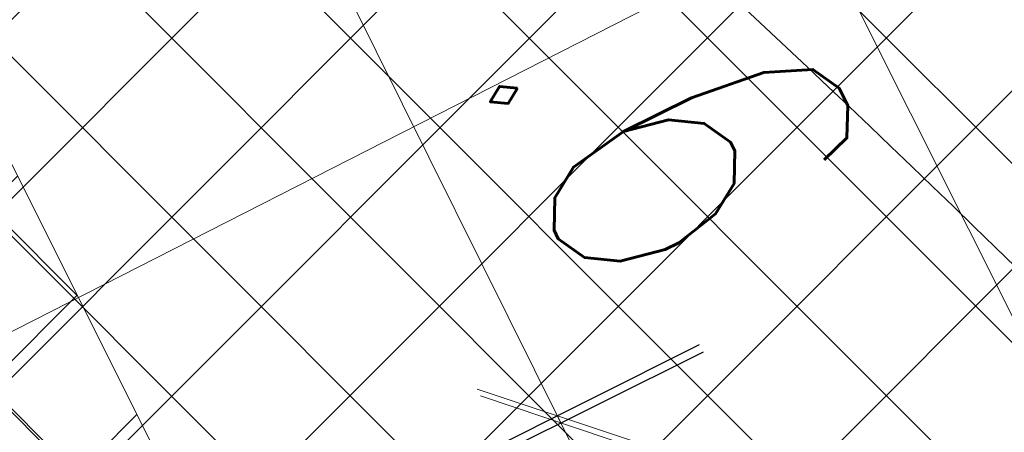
# Model space of a CAD drawing. Header units: metres. Extents: x 7472034 to 8439876, y 5890181 to 5961460.
# Tile 96 of 202: x 8439503.19 to 8439505.67, y 5890392.87 to 5890393.91. Entities that reach past the tile are written whole.
import ezdxf
from ezdxf import colors
from ezdxf.entities.mleader import LeaderData, LeaderLine
from ezdxf.math import Vec2, Vec3

# ---------------------------------------------------------------- set-up
doc = ezdxf.new("R2010")
doc.units = ezdxf.units.M
doc.header["$MEASUREMENT"] = 0
for name, pattern in [('$0$L218_500', [1, 0.5, -0.5]), ('DASHDOTX2', [2, 1, -0.5, 0, -0.5]), ('HIDDEN', [0.375, 0.25, -0.125])]:
    doc.linetypes.add(name, pattern=pattern)
doc.layers.get('0').update_dxf_attribs({"linetype": 'CONTINUOUS', "lineweight": 5})
doc.layers.get('Defpoints').update_dxf_attribs({"linetype": 'CONTINUOUS'})
for name, color, linetype, lineweight in [('### Krawężnik', 6, 'CONTINUOUS', 35), ('_a_widok', 7, 'CONTINUOUS', 5), ('_IS.KD.opis.2', 7, 'CONTINUOUS', 18), ('a___ogony', 7, 'CONTINUOUS', 5), ('KOLOR-OBIEKT', 21, 'CONTINUOUS', 13), ('ZAG-obrys 018 wymiary', 7, 'CONTINUOUS', 18), ('ZAG-OBRYS013', 7, 'CONTINUOUS', 13)]:
    doc.layers.add(name, color=color, linetype=linetype, lineweight=lineweight)
for name, color, linetype in [('100_rzut_wym_wew', 7, 'CONTINUOUS'), ('2D - Ogólne', 7, 'CONTINUOUS'), ('_IS.BLOK.KD.doziemne', 7, 'CONTINUOUS')]:
    doc.layers.add(name, color=color, linetype=linetype)
doc.layers.add('_IS_NO', color=11, linetype='CONTINUOUS', lineweight=20, plot=False)
doc.styles.add('DIM', font='simplex.shx', dxfattribs={"width": 0.8})
doc.styles.add('RS', font='Romans.shx', dxfattribs={"width": 0.7})
doc.dimstyles.new('DIM-WEW_500', dxfattribs={"dimscale": 5, "dimtxt": 18, "dimasz": 10, "dimexe": 4, "dimexo": 8, "dimgap": 5, "dimtad": 1, "dimlfac": 0.01, "dimzin": 9, "dimdsep": 46, "dimtxsty": 'DIM', "dimblk": 'ARCHTICK', "dimcen": 5, "dimclrt": 112, "dimadec": 4, "dimazin": 2, "dimtfac": 4, "dimtmove": 0, "dimatfit": 3, "dimldrblk": 'ARCHTICK', "dimfxl": 0, "dimtolj": 1, "dimlwd": 13, "dimarcsym": 0})
pattern_1 = [(45, (967499.202946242, -71042.94610979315), (-0.2245064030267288, 0.2245064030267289), []), (135, (967499.202946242, -71042.94610979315), (-0.2245064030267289, -0.2245064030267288), [])]
pattern_2 = [(45, (967499.2092647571, -71042.97165620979), (-0.2245064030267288, 0.2245064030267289), []), (135, (967499.2092647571, -71042.97165620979), (-0.2245064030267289, -0.2245064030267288), [])]

# ---------------------------------------------------------------- blocks, each defined once
blk = doc.blocks.new('A$C7D7B3C0A')
at = {"layer": '2D - Ogólne', "linetype": 'DASHDOTX2', "ltscale": 0.6}
blk.add_line((3.600000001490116, -2.980232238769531e-08), (3.600000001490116, 9.999999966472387), dxfattribs=at)
at = {"layer": '2D - Ogólne', "linetype": 'HIDDEN', "lineweight": 15, "ltscale": 2, "flags": 128}
blk.add_lwpolyline([(1.862645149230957e-09, -2.980232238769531e-08), (3.725290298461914e-09, 9.999999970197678), (15.30000000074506, 9.999999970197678), (15.3000000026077, -2.793967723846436e-08)], close=True, dxfattribs=at)
blk.add_lwpolyline([(1.862645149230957e-09, -2.980232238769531e-08), (3.725290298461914e-09, 9.999999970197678), (15.30000000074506, 9.999999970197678), (15.3000000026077, -2.793967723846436e-08)], close=True, dxfattribs=at)
blk.add_lwpolyline([(1.862645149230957e-09, -2.980232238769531e-08), (3.725290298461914e-09, 9.999999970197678), (15.30000000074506, 9.999999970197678), (15.3000000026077, -2.793967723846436e-08)], close=True, dxfattribs=at)
blk.add_lwpolyline([(1.862645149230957e-09, -2.980232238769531e-08), (3.725290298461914e-09, 9.999999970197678), (15.30000000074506, 9.999999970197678), (15.3000000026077, -2.793967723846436e-08)], close=True, dxfattribs=at)
blk.add_lwpolyline([(1.862645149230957e-09, -2.980232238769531e-08), (3.725290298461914e-09, 9.999999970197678), (15.30000000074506, 9.999999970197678), (15.3000000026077, -2.793967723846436e-08)], close=True, dxfattribs=at)
blk.add_lwpolyline([(1.862645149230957e-09, -2.980232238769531e-08), (3.725290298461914e-09, 9.999999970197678), (15.30000000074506, 9.999999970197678), (15.3000000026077, -2.793967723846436e-08)], close=True, dxfattribs=at)
blk.add_lwpolyline([(1.862645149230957e-09, -2.980232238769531e-08), (3.725290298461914e-09, 9.999999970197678), (15.30000000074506, 9.999999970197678), (15.3000000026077, -2.793967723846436e-08)], close=True, dxfattribs=at)
blk.add_lwpolyline([(1.862645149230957e-09, -2.980232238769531e-08), (3.725290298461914e-09, 9.999999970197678), (15.30000000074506, 9.999999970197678), (15.3000000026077, -2.793967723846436e-08)], close=True, dxfattribs=at)
blk.add_lwpolyline([(1.862645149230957e-09, -2.980232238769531e-08), (3.725290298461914e-09, 9.999999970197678), (15.30000000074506, 9.999999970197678), (15.3000000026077, -2.793967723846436e-08)], close=True, dxfattribs=at)
at = {"layer": '2D - Ogólne', "linetype": 'ByBlock', "lineweight": 15, "ltscale": 2, "flags": 128}
blk.add_lwpolyline([(8.127593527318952e-10, -2.991845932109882e-08), (2.794296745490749e-09, 9.999999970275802), (15.3000000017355, 9.999999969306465), (15.3000000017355, -2.701045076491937e-08)], close=True, dxfattribs=at)
blk = doc.blocks.new('_Oblique')
at = {"color": 0, "linetype": 'ByBlock', "lineweight": -2}
blk.add_line((-0.5, -0.5), (0.5, 0.5), dxfattribs=at)
blk = doc.blocks.new('*D74')
at = {"layer": 'Defpoints', "color": 0, "linetype": 'Continuous', "lineweight": 60}
for p in [(8439513.6523426, 5890394.95090656), (8439515.034874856, 5890392.196414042, -6.635853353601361e-07), (8439505.357943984, 5890385.161581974, -6.635853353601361e-07)]:
    blk.add_point(p, dxfattribs=at)
at = {"layer": 'ZAG-obrys 018 wymiary', "color": 0, "linetype": 'Continuous', "lineweight": -2}
for p, q in [((8439514.67600672, 5890392.911406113), (8439513.472908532, 5890395.308402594)), ((8439504.999075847, 5890385.876574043), (8439502.92285878, 5890390.013131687))]:
    blk.add_line(p, q, dxfattribs=at)
at = {"layer": 'ZAG-obrys 018 wymiary', "color": 0, "linetype": 'Continuous', "lineweight": 13}
blk.add_line((8439503.102292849, 5890389.655635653), (8439513.6523426, 5890394.95090656), dxfattribs=at)
at = {"layer": 'ZAG-obrys 018 wymiary', "color": 0, "linetype": 'Continuous', "lineweight": 13, "xscale": 0.3, "yscale": 0.3, "zscale": 0.3}
for p, rotation in [((8439513.6523426, 5890394.95090656), 26.6529462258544), ((8439503.102292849, 5890389.655635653), 206.6529462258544)]:
    blk.add_blockref('_Oblique', p, dxfattribs=dict(at, rotation=rotation))
at = {"layer": 'ZAG-obrys 018 wymiary', "color": 112, "linetype": 'Continuous', "lineweight": 25, "insert": (8439507.694868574, 5890392.632072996), "char_height": 0.8, "attachment_point": 5, "rotation": 26.652946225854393, "style": 'RS'}
blk.add_mtext('\\A1;11.8', dxfattribs=at)
blk = doc.blocks.new('_ArchTick')
at = {"layer": '100_rzut_wym_wew', "color": 0, "linetype": 'Continuous', "const_width": 0.15}
blk.add_lwpolyline([(-0.5, -0.5), (0.5, 0.5)], dxfattribs=at)
blk = doc.blocks.new('*D76')
at = {"layer": 'Defpoints', "color": 0, "linetype": 'Continuous', "lineweight": 60}
for p in [(8439504.5437122, 5890392.911758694), (8439500.275404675, 5890390.769413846), (8439503.451551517, 5890385.091044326)]:
    blk.add_point(p, dxfattribs=at)
at = {"layer": 'ZAG-obrys 018 wymiary', "color": 0, "linetype": 'Continuous', "lineweight": -2}
for p, q in [((8439500.990396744, 5890391.128281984), (8439504.901208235, 5890393.091192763)), ((8439504.166543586, 5890385.449912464), (8439507.816903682, 5890387.282097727))]:
    blk.add_line(p, q, dxfattribs=at)
at = {"layer": 'ZAG-obrys 018 wymiary', "color": 0, "linetype": 'Continuous', "lineweight": 13}
blk.add_line((8439507.459407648, 5890387.102663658), (8439504.5437122, 5890392.911758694), dxfattribs=at)
at = {"layer": 'ZAG-obrys 018 wymiary', "color": 0, "linetype": 'Continuous', "lineweight": 13, "xscale": 0.3, "yscale": 0.3, "zscale": 0.3}
for p, rotation in [((8439504.5437122, 5890392.911758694), 116.652946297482), ((8439507.459407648, 5890387.102663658), 296.6529462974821)]:
    blk.add_blockref('_Oblique', p, dxfattribs=dict(at, rotation=rotation))
at = {"layer": 'ZAG-obrys 018 wymiary', "color": 112, "linetype": 'Continuous', "lineweight": 25, "insert": (8439506.537803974, 5890390.27636228), "char_height": 0.8, "attachment_point": 5, "rotation": 296.652946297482, "style": 'RS'}
blk.add_mtext('\\A1;6.5', dxfattribs=at)
blk = doc.blocks.new('*D80')
at = {"layer": 'Defpoints', "color": 0, "linetype": 'Continuous', "lineweight": 60}
for p in [(8439499.288762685, 5890395.196211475), (8439510.439764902, 5890383.669162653), (8439506.139698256, 5890381.515762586)]:
    blk.add_point(p, dxfattribs=at)
at = {"layer": 'ZAG-obrys 018 wymiary', "color": 0, "linetype": 'Continuous', "lineweight": -2}
for p, q in [((8439500.004080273, 5890395.554430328), (8439503.946488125, 5890397.528720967)), ((8439506.855015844, 5890381.87398144), (8439510.797423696, 5890383.84827208))]:
    blk.add_line(p, q, dxfattribs=at)
at = {"layer": 'ZAG-obrys 018 wymiary', "color": 0, "linetype": 'Continuous', "lineweight": 13}
blk.add_line((8439503.588829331, 5890397.349611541), (8439510.439764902, 5890383.669162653), dxfattribs=at)
at = {"layer": 'ZAG-obrys 018 wymiary', "color": 0, "linetype": 'Continuous', "lineweight": 13, "xscale": 0.3, "yscale": 0.3, "zscale": 0.3}
for p, rotation in [((8439503.588829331, 5890397.349611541), 116.6009277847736), ((8439510.439764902, 5890383.669162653), 296.6009277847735)]:
    blk.add_blockref('_Oblique', p, dxfattribs=dict(at, rotation=rotation))
at = {"layer": 'ZAG-obrys 018 wymiary', "color": 112, "linetype": 'Continuous', "lineweight": 25, "insert": (8439508.246278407, 5890389.389239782), "char_height": 0.8, "attachment_point": 5, "rotation": 296.6009277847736, "style": 'RS'}
blk.add_mtext('\\A1;15.3', dxfattribs=at)
blk = doc.blocks.new('*D60')
at = {"layer": 'Defpoints', "color": 0, "linetype": 'Continuous', "lineweight": 60}
for p in [(8439503.84000523, 5890394.328112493), (8439498.216184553, 5890391.533605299), (8439498.928597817, 5890390.099905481)]:
    blk.add_point(p, dxfattribs=at)
at = {"layer": 'ZAG-obrys 018 wymiary', "color": 0, "linetype": 'Continuous', "lineweight": -2}
for p, q in [((8439499.362340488, 5890392.10313644), (8439504.198218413, 5890394.506110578)), ((8439500.074753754, 5890390.669436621), (8439504.910631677, 5890393.07241076))]:
    blk.add_line(p, q, dxfattribs=at)
at = {"layer": 'ZAG-obrys 018 wymiary', "color": 0, "linetype": 'Continuous', "lineweight": 13}
blk.add_line((8439504.552418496, 5890392.894412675), (8439503.84000523, 5890394.328112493), dxfattribs=at)
at = {"layer": 'ZAG-obrys 018 wymiary', "color": 0, "linetype": 'Continuous', "lineweight": 13, "xscale": 0.3, "yscale": 0.3, "zscale": 0.3}
for p, rotation in [((8439503.84000523, 5890394.328112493), 116.4230323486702), ((8439504.552418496, 5890392.894412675), 296.4230323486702)]:
    blk.add_blockref('_Oblique', p, dxfattribs=dict(at, rotation=rotation))
at = {"layer": 'ZAG-obrys 018 wymiary', "color": 112, "linetype": 'Continuous', "lineweight": 25, "insert": (8439504.733531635, 5890393.878259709), "char_height": 0.8, "attachment_point": 5, "rotation": 296.42303234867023, "style": 'RS'}
blk.add_mtext('\\A1;1.6', dxfattribs=at)
blk = doc.blocks.new('*D61')
at = {"layer": 'Defpoints', "color": 0, "linetype": 'Continuous', "lineweight": 60}
for p in [(8439502.577955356, 5890396.848265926), (8439496.959928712, 5890394.034853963), (8439498.213246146, 5890391.532138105)]:
    blk.add_point(p, dxfattribs=at)
at = {"layer": 'ZAG-obrys 018 wymiary', "color": 0, "linetype": 'Continuous', "lineweight": -2}
for p, q in [((8439498.107220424, 5890394.609398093), (8439502.93561415, 5890397.027375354)), ((8439499.360537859, 5890392.106682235), (8439504.188931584, 5890394.524659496))]:
    blk.add_line(p, q, dxfattribs=at)
at = {"layer": 'ZAG-obrys 018 wymiary', "color": 0, "linetype": 'Continuous', "lineweight": 13}
blk.add_line((8439503.83127279, 5890394.345550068), (8439502.577955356, 5890396.848265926), dxfattribs=at)
at = {"layer": 'ZAG-obrys 018 wymiary', "color": 0, "linetype": 'Continuous', "lineweight": 13, "xscale": 0.3, "yscale": 0.3, "zscale": 0.3}
for p, rotation in [((8439502.577955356, 5890396.848265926), 116.6009277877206), ((8439503.83127279, 5890394.345550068), 296.6009277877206)]:
    blk.add_blockref('_Oblique', p, dxfattribs=dict(at, rotation=rotation))
at = {"layer": 'ZAG-obrys 018 wymiary', "color": 112, "linetype": 'Continuous', "lineweight": 25, "insert": (8439503.741102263, 5890395.865572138), "char_height": 0.8, "attachment_point": 5, "rotation": 296.6009277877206, "style": 'RS'}
blk.add_mtext('\\A1;2.8', dxfattribs=at)
blk = doc.blocks.new('*D115')
at = {"layer": 'Defpoints', "color": 0, "linetype": 'Continuous', "lineweight": 60}
for p in [(8439515.00166768, 5890398.937550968, 2.493151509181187e-06), (8439502.141904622, 5890394.942369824), (8439503.079105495, 5890393.045836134)]:
    blk.add_point(p, dxfattribs=at)
at = {"layer": 'ZAG-obrys 018 wymiary', "color": 0, "linetype": 'Continuous', "lineweight": -2}
for p, q in [((8439514.647248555, 5890399.654758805), (8439513.887257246, 5890401.192688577)), ((8439502.72468637, 5890393.763043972), (8439501.96469506, 5890395.300973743))]:
    blk.add_line(p, q, dxfattribs=at)
at = {"layer": 'ZAG-obrys 018 wymiary', "color": 0, "linetype": 'Continuous', "lineweight": 13}
blk.add_line((8439514.064466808, 5890400.834084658), (8439502.141904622, 5890394.942369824), dxfattribs=at)
at = {"layer": 'ZAG-obrys 018 wymiary', "color": 0, "linetype": 'Continuous', "lineweight": 13, "xscale": 0.3, "yscale": 0.3, "zscale": 0.3}
for p, rotation in [((8439514.064466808, 5890400.834084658), 26.29697803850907), ((8439502.141904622, 5890394.942369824), 206.296978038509)]:
    blk.add_blockref('_Oblique', p, dxfattribs=dict(at, rotation=rotation))
at = {"layer": 'ZAG-obrys 018 wymiary', "color": 112, "linetype": 'Continuous', "lineweight": 25, "insert": (8439507.07263276, 5890398.048225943), "char_height": 0.8, "attachment_point": 5, "rotation": 26.29697803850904, "style": 'RS'}
blk.add_mtext('\\A1;13.3', dxfattribs=at)
blk = doc.blocks.new('*D116')
at = {"layer": 'Defpoints', "color": 0, "linetype": 'Continuous', "lineweight": 60}
for p in [(8439517.568047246, 5890393.824416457, 2.493151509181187e-06), (8439518.049276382, 5890392.871238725), (8439504.35749544, 5890387.154828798, 6.635853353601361e-07)]:
    blk.add_point(p, dxfattribs=at)
at = {"layer": 'ZAG-obrys 018 wymiary', "color": 0, "linetype": 'Continuous', "lineweight": -2}
for p, q in [((8439517.928596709, 5890393.110270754), (8439518.229551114, 5890392.514165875)), ((8439504.718044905, 5890386.440683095), (8439505.018999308, 5890385.844578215))]:
    blk.add_line(p, q, dxfattribs=at)
at = {"layer": 'ZAG-obrys 018 wymiary', "color": 0, "linetype": 'Continuous', "lineweight": 13}
blk.add_line((8439504.838724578, 5890386.201651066), (8439518.049276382, 5890392.871238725), dxfattribs=at)
at = {"layer": 'ZAG-obrys 018 wymiary', "color": 0, "linetype": 'Continuous', "lineweight": 13, "xscale": 0.3, "yscale": 0.3, "zscale": 0.3}
for p, rotation in [((8439518.049276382, 5890392.871238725), 26.78775874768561), ((8439504.838724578, 5890386.201651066), 206.7877587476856)]:
    blk.add_blockref('_Oblique', p, dxfattribs=dict(at, rotation=rotation))
at = {"layer": 'ZAG-obrys 018 wymiary', "color": 112, "linetype": 'Continuous', "lineweight": 25, "insert": (8439511.173588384, 5890390.072054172), "char_height": 0.8, "attachment_point": 5, "rotation": 26.78775874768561, "style": 'RS'}
blk.add_mtext('\\A1;14.8', dxfattribs=at)
blk = doc.blocks.new('*D132')
at = {"layer": 'Defpoints', "color": 0, "linetype": 'Continuous', "lineweight": 60}
for p in [(8439490.081045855, 5890411.33265816), (8439490.081045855, 5890411.33265816), (8439503.593241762, 5890384.547616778)]:
    blk.add_point(p, dxfattribs=at)
at = {"layer": 'ZAG-obrys 018 wymiary', "color": 0, "linetype": 'Continuous', "lineweight": -2}
for p, q in [((8439490.081045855, 5890411.33265816), (8439490.438176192, 5890411.512818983)), ((8439503.593241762, 5890384.547616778), (8439503.9503721, 5890384.727777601))]:
    blk.add_line(p, q, dxfattribs=at)
at = {"layer": 'ZAG-obrys 018 wymiary', "color": 0, "linetype": 'Continuous', "lineweight": 13}
blk.add_line((8439503.593241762, 5890384.547616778), (8439490.081045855, 5890411.33265816), dxfattribs=at)
at = {"layer": 'ZAG-obrys 018 wymiary', "color": 0, "linetype": 'Continuous', "lineweight": 13, "xscale": 0.3, "yscale": 0.3, "zscale": 0.3}
for p, rotation in [((8439490.081045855, 5890411.33265816), 116.7694823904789), ((8439503.593241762, 5890384.547616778), 296.7694823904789)]:
    blk.add_blockref('_Oblique', p, dxfattribs=dict(at, rotation=rotation))
at = {"layer": 'ZAG-obrys 018 wymiary', "color": 112, "linetype": 'Continuous', "lineweight": 25, "insert": (8439496.348970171, 5890400.239980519), "char_height": 0.8, "attachment_point": 5, "rotation": 296.7694823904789, "style": 'RS'}
blk.add_mtext('\\A1;30', dxfattribs=at)
blk = doc.blocks.new('*D139')
at = {"layer": 'Defpoints', "color": 0, "linetype": 'Continuous', "lineweight": 60}
for p in [(8439514.918569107, 5890399.101687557), (8439515.054533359, 5890398.834549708, 2.493151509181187e-06), (8439502.358623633, 5890392.372755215)]:
    blk.add_point(p, dxfattribs=at)
at = {"layer": 'ZAG-obrys 018 wymiary', "color": 0, "linetype": 'Continuous', "lineweight": -2}
for p, q in [((8439514.918569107, 5890399.101687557), (8439514.737131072, 5890399.458170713)), ((8439502.22265938, 5890392.639893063), (8439502.041221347, 5890392.996376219))]:
    blk.add_line(p, q, dxfattribs=at)
at = {"layer": 'ZAG-obrys 018 wymiary', "color": 0, "linetype": 'Continuous', "lineweight": 13}
blk.add_line((8439502.22265938, 5890392.639893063), (8439514.918569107, 5890399.101687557), dxfattribs=at)
at = {"layer": 'ZAG-obrys 018 wymiary', "color": 0, "linetype": 'Continuous', "lineweight": 13, "xscale": 0.3, "yscale": 0.3, "zscale": 0.3}
for p, rotation in [((8439514.918569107, 5890399.101687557), 26.97457578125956), ((8439502.22265938, 5890392.639893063), 206.9745757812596)]:
    blk.add_blockref('_Oblique', p, dxfattribs=dict(at, rotation=rotation))
at = {"layer": 'ZAG-obrys 018 wymiary', "color": 112, "linetype": 'Continuous', "lineweight": 25, "insert": (8439508.298457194, 5890396.405515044), "char_height": 0.8, "attachment_point": 5, "rotation": 26.974575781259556, "style": 'RS'}
blk.add_mtext('\\A1;14.25', dxfattribs=at)
blk = doc.blocks.new('_Open30')
at = {"color": 0, "linetype": 'ByBlock', "lineweight": -2}
for p, q in [((-1, 0.26794919), (0, 0)), ((0, 0), (-1, -0.26794919)), ((0, 0), (-1, 0))]:
    blk.add_line(p, q, dxfattribs=at)
blk = doc.blocks.new('*D150')
at = {"layer": 'Defpoints', "color": 0, "linetype": 'Continuous', "lineweight": 60}
for p in [(8439495.295166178, 5890413.452423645), (8439503.9503721, 5890384.727777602)]:
    blk.add_point(p, dxfattribs=at)
at = {"layer": 'ZAG-obrys 018 wymiary', "color": 0, "linetype": 'Continuous', "lineweight": 13}
blk.add_line((8439496.232624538, 5890410.341214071), (8439495.381717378, 5890413.165180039), dxfattribs=at)
at = {"layer": 'ZAG-obrys 018 wymiary', "color": 0, "linetype": 'Continuous', "lineweight": 13, "xscale": 0.3, "yscale": 0.3, "zscale": 0.3, "rotation": 106.7684137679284}
blk.add_blockref('_Open30', (8439495.295166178, 5890413.452423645), dxfattribs=at)
at = {"layer": 'ZAG-obrys 018 wymiary', "color": 112, "linetype": 'Continuous', "lineweight": 25, "insert": (8439496.541688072, 5890411.395196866), "char_height": 0.8, "attachment_point": 5, "rotation": 286.7684137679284, "style": 'RS'}
blk.add_mtext('\\A1;R30', dxfattribs=at)
blk = doc.blocks.new('A$C1D2679FE')
at = {"layer": 'KOLOR-OBIEKT', "lineweight": 9, "ltscale": 200}
h = blk.add_hatch(dxfattribs=at)
h.set_pattern_fill('ANSI37', color=253, scale=0.1, angle=16)
h.set_pattern_definition([(61, (-7471780.020262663, -5961378.212846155), (-0.2776917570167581, 0.153927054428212), []), (151, (-7471780.020262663, -5961378.212846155), (-0.153927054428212, -0.2776917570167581), [])])
edge = h.paths.add_edge_path()
edge.add_line((196.975401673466, 33.54016214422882), (192.3495923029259, 34.13512154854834))
edge.add_line((192.3495923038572, 34.13512154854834), (187.7176397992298, 34.7308710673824))
edge.add_line((187.7176398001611, 34.7308710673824), (178.5077782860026, 36.15998750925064))
edge.add_line((178.5077782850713, 36.15998750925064), (176.6601969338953, 36.5026140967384))
edge.add_arc((181.3685569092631, 38.18527459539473), 5.000000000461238, 199.6657310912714, 261.1796204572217)
edge.add_line((180.6018702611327, 33.24440507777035), (187.358021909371, 32.19603671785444))
edge.add_line((187.3580219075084, 32.19603671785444), (192.0230219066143, 31.59603671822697))
edge.add_line((192.0230219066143, 31.59603671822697), (196.6880219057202, 30.9960367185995))
edge.add_line((196.6880219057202, 30.9960367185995), (201.9780219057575, 30.48103671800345))
edge.add_line((201.9780219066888, 30.48103671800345), (207.2680219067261, 29.96603671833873))
edge.add_line((207.2680219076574, 29.96603671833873), (216.468021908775, 29.35603671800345))
edge.add_line((216.4680219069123, 29.35603671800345), (221.8830219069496, 29.11103671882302))
edge.add_line((221.8830219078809, 29.11103671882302), (227.2980219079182, 28.86603671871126))
edge.add_line((227.2980219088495, 28.86603671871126), (233.718021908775, 28.60103671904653))
edge.add_line((233.7180219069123, 28.60103671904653), (240.1380219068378, 28.33603671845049))
edge.add_line((240.1380219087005, 28.33603671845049), (245.3280219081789, 28.076036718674))
edge.add_line((245.3280219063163, 28.076036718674), (246.1380219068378, 28.00603671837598))
edge.add_line((246.1380219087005, 28.00603671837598), (248.4280219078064, 27.98603671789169))
edge.add_line((248.4280219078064, 27.98603671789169), (251.4080219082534, 28.33603671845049))
edge.add_line((251.4080219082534, 28.33603671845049), (255.3380219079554, 29.13603671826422))
edge.add_line((255.3380219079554, 29.13603671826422), (258.1480219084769, 30.35603671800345))
edge.add_line((258.1480219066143, 30.35603671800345), (260.6280219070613, 32.076036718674))
edge.add_line((260.6280219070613, 32.076036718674), (262.7080219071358, 34.29603671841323))
edge.add_line((262.7080219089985, 34.29603671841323), (264.3880219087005, 36.826036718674))
edge.add_line((264.3880219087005, 36.826036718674), (265.608021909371, 39.59603671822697))
edge.add_line((265.6080219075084, 39.59603671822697), (266.4080219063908, 42.53603671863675))
edge.add_line((266.4080219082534, 42.53603671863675), (266.6380219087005, 45.60603671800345))
edge.add_line((266.6380219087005, 45.60603671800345), (266.3380219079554, 48.59603671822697))
edge.add_line((266.3380219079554, 48.59603671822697), (265.628021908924, 51.53603671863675))
edge.add_line((265.6280219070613, 51.53603671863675), (264.5280219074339, 54.28603671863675))
edge.add_line((264.5280219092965, 54.28603671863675), (263.3880219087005, 57.11603671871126))
edge.add_line((263.3880219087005, 57.11603671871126), (262.5430219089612, 59.47103671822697))
edge.add_line((262.5430219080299, 59.47103671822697), (261.6980219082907, 61.826036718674))
edge.add_line((261.6980219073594, 61.826036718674), (260.5980219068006, 65.15103671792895))
edge.add_line((260.5980219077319, 65.15103671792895), (259.4980219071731, 68.47603671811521))
edge.add_line((259.4980219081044, 68.47603671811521), (257.3916487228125, 67.77919145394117))
edge.add_line((257.3916487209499, 67.77919145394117), (258.1675714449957, 64.34697791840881))
edge.add_line((258.167571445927, 64.34697791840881), (259.2776264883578, 60.99158426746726))
edge.add_line((259.2776264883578, 60.99158426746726), (260.1334384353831, 58.60645156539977))
edge.add_line((260.1334384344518, 58.60645156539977), (260.9950570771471, 56.20513570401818))
edge.add_line((260.9950570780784, 56.20513570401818), (262.1522789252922, 53.33238322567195))
edge.add_line((262.1522789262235, 53.33238322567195), (263.1827648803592, 50.75616833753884))
edge.add_line((263.1827648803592, 50.75616833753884), (263.8083402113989, 48.16575780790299))
edge.add_line((263.8083402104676, 48.16575780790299), (264.0684198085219, 45.57363114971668))
edge.add_line((264.0684198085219, 45.57363114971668), (263.8734869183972, 42.97170083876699))
edge.add_line((263.8734869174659, 42.97170083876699), (263.1880731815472, 40.45280535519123))
edge.add_line((263.1880731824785, 40.45280535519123), (262.1337886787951, 38.05906103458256))
edge.add_line((262.1337886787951, 38.05906103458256), (260.6936748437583, 35.89031817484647))
edge.add_line((260.6936748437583, 35.89031817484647), (258.9457271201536, 34.02472012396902))
edge.add_line((258.9457271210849, 34.02472012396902), (256.8967191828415, 32.60363397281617))
edge.add_line((256.8967191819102, 32.60363397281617), (254.5645412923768, 31.59108698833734))
edge.add_line((254.5645412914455, 31.59108698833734), (251.0026761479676, 30.86602538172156))
edge.add_line((251.0026761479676, 30.86602538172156), (248.2893446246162, 30.54734550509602))
edge.add_line((248.2893446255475, 30.54734550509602), (246.2595893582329, 30.56507262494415))
edge.add_line((246.2595893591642, 30.56507262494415), (245.5023283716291, 30.63051493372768))
edge.add_line((245.5023283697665, 30.63051493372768), (240.2548571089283, 30.89339403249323))
edge.add_line((240.2548571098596, 30.89339403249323), (233.8236017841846, 31.1588586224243))
edge.add_line((233.8236017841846, 31.1588586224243), (227.4086662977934, 31.42364957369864))
edge.add_line((227.4086662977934, 31.42364957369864), (221.9987299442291, 31.66842047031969))
edge.add_line((221.9987299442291, 31.66842047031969), (217.4544723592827, 31.90290945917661))
edge.add_line((217.4544723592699, 31.90290945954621), (217.0910134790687, 31.92589690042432))
edge.add_line((217.0910134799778, 31.92589689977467), (214.8768218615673, 32.06593639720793))
edge.add_line((214.876821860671, 32.06593639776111), (207.0033997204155, 32.56390146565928))
edge.add_line((207.0033997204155, 32.56390146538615), (202.2260741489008, 33.02899081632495))
edge.add_line((202.2260741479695, 33.02899081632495), (196.975401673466, 33.54016214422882))
blk = doc.blocks.new('A$C2C426404')
at = {"layer": '_IS_NO'}
for points, knots in [([(79.78853077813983, 19.36674957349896), (76.35759393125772, 21.05647175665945), (73.54314721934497, 23.24973176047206), (68.81112178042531, 29.5542766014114), (62.94352867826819, 33.40072623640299), (60.85999413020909, 35.33807434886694), (60.85999381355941, 35.3380749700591)], [0, 0, 0, 0, 2.176379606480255, 10.04614516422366, 21.98881238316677, 21.98881468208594, 21.98881468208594, 21.98881468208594, 21.98881468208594]), ([(50.6228041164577, 30.56321178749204, 1.829566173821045e-06), (53.11749188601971, 30.21319374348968), (56.38514522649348, 30.67444155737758), (60.99540497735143, 30.04553546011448), (68.19327101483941, 22.54355850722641, -2.469325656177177e-08), (70.8769634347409, 19.46133922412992, 5.150448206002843e-09), (74.71212187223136, 14.31917844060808, -1.219795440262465e-09), (78.88802252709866, 13.86142715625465), (82.75564656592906, 12.70757211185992)], [0, 0, 0, 0, 7.578698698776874, 9.67195365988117, 16.27655537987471, 24.33370670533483, 30.35915105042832, 36.79354326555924, 36.79354326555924, 36.79354326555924, 36.79354326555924])]:
    blk.add_open_spline(points, degree=3, knots=knots, dxfattribs=at)
at = {"layer": '_IS_NO', "ltscale": 0.1}
blk.add_open_spline([(81.48853297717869, 15.975331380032), (78.87586907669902, 16.84686399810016), (76.26450027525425, 17.78992713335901), (72.03847445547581, 21.67736706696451), (65.0990158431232, 30.09408769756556), (58.79946133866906, 33.34467344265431), (58.26247850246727, 34.11525447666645)], degree=3, knots=[0, 0, 0, 0, 1.278992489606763, 7.78914044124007, 15.74750070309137, 27.64022902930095, 27.64022902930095, 27.64022902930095, 27.64022902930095], dxfattribs=at)
blk = doc.blocks.new('JPII.KD_aktualizacja rzędnych_20.12.2024')
at = {"layer": '_IS.KD.opis.2', "color": 0}
ml = blk.add_multileader_mtext('Standard', dxfattribs=at)
ml.set_content('\\A1;{\\C134;W10\\H0.7x;\\C256;\\S133,97/131,77;}', style='RS')
ml.set_leader_properties()
ml.build(insert=Vec2(0, 0))
ml.multileader.update_dxf_attribs({"text_left_attachment_type": 2, "text_right_attachment_type": 2, "dogleg_length": 0.2, "arrow_head_size": 0.25})
ctx = ml.context
ctx.base_point, ctx.char_height, ctx.arrow_head_size, ctx.landing_gap_size, ctx.plane_origin = Vec3(8438648.612663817, 5890692.262542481, -5.023955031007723e-07), 0.75, 0.25, 0.3, Vec3(8438609.54343383, 5890673.872128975, -5.023955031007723e-07)
ctx.left_attachment, ctx.right_attachment, ctx.text_align_type = 2, 2, 1
notes = []
notes.append((ctx, [(1, (1, 1, 0), (8438652.730163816, 5890692.262542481, -5.023955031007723e-07), (-1, 0), 0.2, [(3, [(8438654.377796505, 5890689.621593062, -5.023955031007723e-07)], 0, [])])]))
ctx.mtext.insert, ctx.mtext.width, ctx.mtext.alignment, ctx.mtext.flow_direction = Vec3(8438650.571413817, 5890692.975042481, -5.023955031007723e-07), 9.890472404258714, 2, 5
for ctx, leaders in notes:
    for number, flags, end, landing, length, lines in leaders:
        leader = LeaderData()
        leader.index, (leader.has_last_leader_line, leader.has_dogleg_vector, leader.attachment_direction) = number, flags
        leader.last_leader_point, leader.dogleg_vector, leader.dogleg_length = Vec3(end), Vec3(landing), length
        for number, points, colour, breaks in lines:
            line = LeaderLine()
            line.index, line.vertices, line.color, line.breaks = number, Vec3.list(points), colors.encode_raw_color(colour), breaks
            leader.lines.append(line)
        ctx.leaders.append(leader)

msp = doc.modelspace()

# ---------------------------------------------------------------- hatches: boundary and pattern name
at = {"layer": 'KOLOR-OBIEKT', "lineweight": 9}
h = msp.add_hatch(dxfattribs=at)
h.set_pattern_fill('ANSI37', color=73, scale=0.1)
h.set_pattern_definition(pattern_2)
edge = h.paths.add_edge_path()
edge.add_arc((8439443.60123986, 5890379.17988472), 6.652831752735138, 296.7043321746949, 335.0331150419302)
edge.add_arc((8439476.194075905, 5890367.917634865), 27.87464989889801, 155.1393615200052, 162.3446315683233, ccw=False)
edge.add_arc((8439457.399943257, 5890376.211109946), 7.345078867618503, 127.98309878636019, 152.2023641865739, ccw=False)
edge.add_arc((8439457.741930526, 5890376.488713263), 7.349948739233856, 107.1989600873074, 131.4182254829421, ccw=False)
edge.add_line((8439455.568618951, 5890383.509999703), (8439473.898437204, 5890392.710084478))
edge.add_arc((8439481.742870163, 5890376.384611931), 18.11232128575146, 99.26977735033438, 115.6644084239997, ccw=False)
edge.add_line((8439478.825278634, 5890394.260401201), (8439481.377171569, 5890394.321440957))
edge.add_arc((8439482.909595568, 5890377.390082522), 17.00056533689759, 88.22393661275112, 95.17163768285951, ccw=False)
edge.add_arc((8439482.561499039, 5890405.235869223), 10.88860248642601, 274.6092070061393, 298.9976789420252)
edge.add_arc((8443006.923870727, 5883371.657126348), 7856.29059094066, 116.59181359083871, 116.61107962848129, ccw=False)
edge.add_arc((8439465.895823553, 5890431.340313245), 42.15757971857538, 305.2087751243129, 306.7865132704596)
edge.add_arc((8439488.80074795, 5890400.283338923), 3.577668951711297, 310.8590814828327, 340.7280968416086)
edge.add_line((8439492.177934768, 5890399.102523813), (8439493.275267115, 5890403.980640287))
edge.add_line((8439493.275267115, 5890403.980640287), (8439502.266345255, 5890408.28072203))
edge.add_line((8439502.266345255, 5890408.28072203), (8439504.844191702, 5890407.694009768))
edge.add_line((8439504.844191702, 5890407.694009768), (8439506.125281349, 5890405.329609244))
edge.add_arc((8439507.019670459, 5890405.776898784), 0.9999999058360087, 206.5699188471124, 283.6833393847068)
edge.add_line((8439507.256226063, 5890404.805280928), (8439511.624560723, 5890406.970734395))
edge.add_line((8439511.624560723, 5890406.970734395), (8439511.39896348, 5890407.420225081))
edge.add_line((8439511.39896348, 5890407.420225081), (8439510.561982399, 5890407.017405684))
edge.add_line((8439510.561982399, 5890407.017405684), (8439509.330427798, 5890409.481424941))
edge.add_line((8439509.330427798, 5890409.481424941), (8439512.635426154, 5890411.138401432))
edge.add_line((8439512.635426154, 5890411.138401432), (8439512.638568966, 5890411.136467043))
edge.add_line((8439512.638568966, 5890411.136467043), (8439515.998443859, 5890412.829496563))
edge.add_line((8439515.998443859, 5890412.829496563), (8439517.239018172, 5890410.325621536))
edge.add_line((8439517.239018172, 5890410.325621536), (8439513.919446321, 5890408.633274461))
edge.add_line((8439513.919446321, 5890408.633274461), (8439514.091312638, 5890408.235941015))
edge.add_line((8439514.091312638, 5890408.235941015), (8439518.839102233, 5890410.604261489))
edge.add_line((8439518.839102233, 5890410.604261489), (8439518.585943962, 5890412.843737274))
edge.add_line((8439518.585943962, 5890412.843737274), (8439518.274555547, 5890413.628049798))
edge.add_line((8439518.274555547, 5890413.628049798), (8439517.839658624, 5890414.494365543))
edge.add_line((8439517.839658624, 5890414.494365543), (8439524.310164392, 5890417.742607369))
edge.add_line((8439524.310164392, 5890417.742607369), (8439525.122207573, 5890416.124990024))
edge.add_line((8439525.122207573, 5890416.124990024), (8439526.840645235, 5890414.670893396))
edge.add_line((8439526.840645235, 5890414.670893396), (8439527.244697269, 5890414.489695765))
edge.add_arc((8439552.769967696, 5890317.570311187), 100.2242811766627, 102.79246926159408, 104.75471345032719, ccw=False)
edge.add_arc((8439529.321881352, 5890420.105147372), 4.960037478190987, 284.6730648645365, 320.3902958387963)
edge.add_arc((8435016.013859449, 5889290.11735932), 4655.555010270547, 14.00691021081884, 14.04831962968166)
edge.add_line((8439532.327549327, 5890420.207226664), (8439525.877549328, 5890423.127226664))
edge.add_line((8439525.877549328, 5890423.127226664), (8439431.028022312, 5890376.803268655))
edge.add_line((8439431.028022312, 5890376.803268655), (8439435.479127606, 5890375.417226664))
edge.add_line((8439435.479127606, 5890375.417226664), (8439446.590932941, 5890373.236661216))
edge = h.paths.add_edge_path()
edge.add_arc((8439530.228804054, 5890405.916425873), 3.001836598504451, 99.44813666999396, 208.2631515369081)
edge.add_line((8439527.5848402, 5890404.494990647), (8439533.209264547, 5890393.206690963))
edge.add_line((8439533.209264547, 5890393.206690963), (8439519.17443581, 5890386.185049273))
edge.add_line((8439519.17443581, 5890386.185049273), (8439523.57812012, 5890377.411604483))
edge.add_line((8439523.57812012, 5890377.411604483), (8439517.455507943, 5890374.324033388))
edge.add_line((8439517.455507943, 5890374.324033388), (8439517.445860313, 5890374.319191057))
edge.add_line((8439517.445860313, 5890374.319191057), (8439517.33905848, 5890374.265585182))
edge.add_line((8439517.33905848, 5890374.265585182), (8439516.815779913, 5890375.308140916))
edge.add_line((8439516.815779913, 5890375.308140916), (8439511.370501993, 5890372.574998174))
edge.add_line((8439511.370501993, 5890372.574998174), (8439511.888417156, 5890371.529804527))
edge.add_line((8439511.888417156, 5890371.529804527), (8439506.425671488, 5890368.787948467))
edge.add_line((8439506.425671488, 5890368.787948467), (8439505.890341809, 5890369.841556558))
edge.add_line((8439505.890341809, 5890369.841556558), (8439505.8884594, 5890369.869391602))
edge.add_line((8439505.8884594, 5890369.869391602), (8439500.283276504, 5890366.97762632))
edge.add_line((8439500.283276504, 5890366.97762632), (8439519.478066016, 5890366.160130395))
edge.add_line((8439519.478066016, 5890366.160130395), (8439542.767549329, 5890378.417226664))
edge.add_line((8439542.767549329, 5890378.417226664), (8439538.675788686, 5890394.802262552))
edge.add_line((8439538.675788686, 5890394.802262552), (8439537.066416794, 5890401.238139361))
edge.add_line((8439537.066416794, 5890401.238139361), (8439535.557306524, 5890407.69906358))
edge.add_arc((8439531.145391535, 5890400.872499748), 8.128158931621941, 57.12596579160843, 99.98506404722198)
edge = h.paths.add_edge_path()
edge.add_line((8439470.194509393, 5890384.137651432), (8439461.355169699, 5890379.697090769))
edge.add_line((8439461.355169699, 5890379.697090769), (8439460.080861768, 5890379.068371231))
edge.add_line((8439460.080861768, 5890379.068371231), (8439457.869254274, 5890377.642639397))
edge.add_arc((8439460.609507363, 5890373.444653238), 5.013190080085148, 123.1346622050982, 204.022759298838)
edge.add_line((8439456.030540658, 5890371.403786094), (8439459.447549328, 5890370.707226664))
edge.add_line((8439459.447549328, 5890370.707226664), (8439480.497107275, 5890367.736747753))
edge.add_line((8439480.497107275, 5890367.736747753), (8439497.963342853, 5890367.082590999))
edge.add_line((8439497.963342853, 5890367.082590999), (8439496.62020549, 5890369.722641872))
edge.add_line((8439496.62020549, 5890369.722641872), (8439494.91788047, 5890373.087302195))
edge.add_arc((8439489.468037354, 5890366.363615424), 8.654984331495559, 50.97371617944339, 58.22889977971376)
edge.add_line((8439494.025120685, 5890373.721722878), (8439490.036071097, 5890376.575637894))
edge.add_line((8439490.036071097, 5890376.575637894), (8439489.954459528, 5890375.592465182))
edge.add_line((8439489.954459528, 5890375.592465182), (8439490.917133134, 5890375.538648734))
edge.add_line((8439490.917133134, 5890375.538648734), (8439490.678913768, 5890371.956837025))
edge.add_line((8439490.678913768, 5890371.956837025), (8439482.55041443, 5890372.440399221))
edge.add_line((8439482.55041443, 5890372.440399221), (8439482.851718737, 5890376.020734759))
edge.add_line((8439482.851718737, 5890376.020734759), (8439487.354100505, 5890375.749064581))
edge.add_line((8439487.354100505, 5890375.749064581), (8439487.521080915, 5890378.34061919))
edge.add_line((8439487.521080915, 5890378.34061919), (8439481.803471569, 5890382.401025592))
edge.add_arc((8439487.942466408, 5890392.088814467), 11.46911116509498, 231.6002274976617, 237.6382272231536, ccw=False)
edge.add_line((8439480.818489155, 5890383.100518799), (8439480.351152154, 5890383.41057529))
edge.add_line((8439480.351152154, 5890383.41057529), (8439479.210044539, 5890382.939428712))
edge.add_line((8439479.210044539, 5890382.939428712), (8439480.412913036, 5890383.399613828))
edge.add_arc((8439474.682487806, 5890375.167564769), 10.03017472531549, 55.15777404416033, 116.5800473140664)
h.paths.add_polyline_path([(8439461.898919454, 5890370.792156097), (8439462.257176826, 5890373.552492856)], flags=16)
h = msp.add_hatch(dxfattribs=at)
h.set_pattern_fill('ANSI37', color=253, scale=0.1)
h.set_pattern_definition(pattern_2)
edge = h.paths.add_edge_path()
edge.add_arc((8439529.163071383, 5890420.279666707), 5.193757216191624, 276.50229096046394, 320.0240354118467, ccw=False)
edge.add_line((8439529.751227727, 5890415.119319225), (8439525.812744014, 5890414.153171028))
edge.add_line((8439525.812744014, 5890414.153171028), (8439519.208160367, 5890410.804184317))
edge.add_line((8439519.208160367, 5890410.804184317), (8439517.988028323, 5890410.126512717))
edge.add_line((8439517.988028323, 5890410.126512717), (8439514.091312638, 5890408.235941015))
edge.add_line((8439514.091312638, 5890408.235941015), (8439511.613697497, 5890406.992378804))
edge.add_line((8439511.613697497, 5890406.992378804), (8439509.258949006, 5890405.810485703))
edge.add_line((8439509.258949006, 5890405.810485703), (8439507.371756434, 5890404.83508177))
edge.add_arc((8439506.940777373, 5890405.737469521), 1.000023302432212, 206.5712342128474, 295.5290722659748, ccw=False)
edge.add_line((8439506.046377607, 5890405.290148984), (8439504.844186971, 5890407.693988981))
edge.add_line((8439504.844186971, 5890407.693988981), (8439502.261629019, 5890408.281795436))
edge.add_line((8439502.261629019, 5890408.281795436), (8439499.350132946, 5890407.011538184))
edge.add_line((8439499.350132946, 5890407.011538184), (8439493.30510976, 5890403.995621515))
edge.add_line((8439493.30510976, 5890403.995621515), (8439492.177918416, 5890399.102451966))
edge.add_arc((8439488.801253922, 5890400.282879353), 3.577047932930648, 293.05521913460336, 340.73119789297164, ccw=False)
edge.add_line((8439490.202090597, 5890396.991537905), (8439487.801423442, 5890395.78932472))
edge.add_arc((8439482.51122255, 5890404.317896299), 10.03607286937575, 278.1216072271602, 301.8109775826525, ccw=False)
edge.add_line((8439483.9290645, 5890394.382480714), (8439478.825278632, 5890394.260401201))
edge.add_arc((8439481.742870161, 5890376.384611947), 18.11232126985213, 99.26977735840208, 115.6644084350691)
edge.add_line((8439473.898437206, 5890392.710084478), (8439455.537130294, 5890383.494194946))
edge.add_arc((8439458.368862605, 5890375.380272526), 8.593860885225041, 109.2388197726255, 150.5606865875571)
edge.add_line((8439450.884668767, 5890379.604167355), (8439456.921008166, 5890377.849276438))
edge.add_line((8439456.921008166, 5890377.849276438), (8439458.055979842, 5890377.519316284))
edge.add_arc((8439462.056345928, 5890374.376166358), 5.087466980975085, 112.4172144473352, 141.842727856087, ccw=False)
edge.add_line((8439460.116249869, 5890379.079181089), (8439470.201913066, 5890384.141371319))
edge.add_arc((8439474.670732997, 5890375.058466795), 10.12272227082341, 52.60385305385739, 116.19734301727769, ccw=False)
edge.add_line((8439480.818489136, 5890383.100518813), (8439494.035062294, 5890373.735722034))
edge.add_arc((8439499.404929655, 5890380.165137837), 8.376924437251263, 230.1312663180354, 239.1071883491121)
edge.add_arc((8439492.046879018, 5890368.073539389), 5.778072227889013, 28.405105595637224, 58.05675779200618, ccw=False)
edge.add_line((8439497.129307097, 5890370.822183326), (8439498.920012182, 5890367.249241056))
edge.add_line((8439498.920012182, 5890367.249241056), (8439502.137476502, 5890368.864147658))
edge.add_line((8439502.137476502, 5890368.864147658), (8439500.881438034, 5890371.366619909))
edge.add_arc((8439501.41146424, 5890371.651481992), 0.6017260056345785, 32.69127385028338, 208.2557647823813, ccw=False)
edge.add_line((8439501.917872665, 5890371.97648152), (8439503.213570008, 5890369.395299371))
edge.add_line((8439503.213570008, 5890369.395299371), (8439521.788261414, 5890378.745992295))
edge.add_line((8439521.788261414, 5890378.745992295), (8439512.863585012, 5890396.520876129))
edge.add_arc((8439515.497668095, 5890397.863594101), 2.956566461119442, 115.92003145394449, 207.0101116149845, ccw=False)
edge.add_line((8439514.20530482, 5890400.522744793), (8439524.043376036, 5890405.489377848))
edge.add_line((8439524.043376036, 5890405.489377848), (8439526.586557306, 5890407.103247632))
edge.add_line((8439526.586557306, 5890407.103247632), (8439529.129738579, 5890408.717117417))
edge.add_arc((8439531.212438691, 5890401.016589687), 7.97720296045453, 58.08019787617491, 105.13424418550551, ccw=False)
edge.add_line((8439535.43023892, 5890407.787551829), (8439533.14312037, 5890416.942853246))
edge = h.paths.add_edge_path(flags=16)
edge.add_line((8439502.061371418, 5890393.458260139), (8439496.04637926, 5890390.43770596))
edge.add_arc((8439496.464019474, 5890389.751908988), 0.8029575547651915, 121.3407965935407, 301.694103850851)
edge.add_line((8439496.8858806, 5890389.068700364), (8439502.900872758, 5890392.089254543))
edge.add_arc((8439502.27990767, 5890392.650368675), 0.83692694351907, 317.898520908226, 465.1363795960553)
edge = h.paths.add_edge_path(flags=16)
edge.add_line((8439505.00109902, 5890384.089630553), (8439500.444638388, 5890381.798632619))
edge.add_arc((8439500.084983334, 5890382.51322949), 0.8000002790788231, 116.620304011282, 296.7160130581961, ccw=False)
edge.add_line((8439499.72652247, 5890383.228426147), (8439504.283989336, 5890385.517420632))
edge.add_arc((8439504.642916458, 5890384.80371257), 0.7988791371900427, -63.361719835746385, 116.69803695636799, ccw=False)
at = {"layer": 'KOLOR-OBIEKT', "lineweight": 9, "ltscale": 200}
h = msp.add_hatch(dxfattribs=at)
h.set_pattern_fill('ANSI37', color=231, scale=0.1)
h.set_pattern_definition(pattern_1)
edge = h.paths.add_edge_path()
edge.add_line((8439512.863585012, 5890396.520876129), (8439521.788261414, 5890378.745992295))
edge.add_line((8439521.788261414, 5890378.745992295), (8439503.213570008, 5890369.395299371))
edge.add_line((8439503.213570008, 5890369.395299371), (8439501.917872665, 5890371.97648152))
edge.add_arc((8439501.411425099, 5890371.65154851), 0.6017230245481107, 32.6839302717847, 208.2631083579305)
edge.add_line((8439500.881438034, 5890371.366619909), (8439502.137476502, 5890368.864147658))
edge.add_line((8439502.137476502, 5890368.864147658), (8439498.920012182, 5890367.249241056))
edge.add_line((8439498.920012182, 5890367.249241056), (8439497.129307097, 5890370.822183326))
edge.add_line((8439497.129307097, 5890370.822183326), (8439495.555644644, 5890372.655868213))
edge.add_line((8439495.555644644, 5890372.655868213), (8439494.901445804, 5890373.120452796))
edge.add_line((8439494.901445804, 5890373.120452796), (8439497.963342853, 5890367.082590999))
edge.add_line((8439497.963342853, 5890367.082590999), (8439500.283276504, 5890366.97762632))
edge.add_line((8439500.283276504, 5890366.97762632), (8439505.893878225, 5890369.872187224))
edge.add_line((8439505.893878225, 5890369.872187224), (8439506.425671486, 5890368.787948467))
edge.add_line((8439506.425671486, 5890368.787948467), (8439511.888417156, 5890371.529804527))
edge.add_line((8439511.888417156, 5890371.529804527), (8439511.370501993, 5890372.574998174))
edge.add_line((8439511.370501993, 5890372.574998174), (8439516.815852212, 5890375.308177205))
edge.add_line((8439516.815852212, 5890375.308177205), (8439517.338986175, 5890374.26554889))
edge.add_line((8439517.338986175, 5890374.26554889), (8439523.580028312, 5890377.407811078))
edge.add_line((8439523.580028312, 5890377.407811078), (8439519.172527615, 5890386.188842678))
edge.add_line((8439519.172527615, 5890386.188842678), (8439530.098737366, 5890391.695090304))
edge.add_line((8439530.098737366, 5890391.695090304), (8439523.347480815, 5890405.140094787))
edge.add_line((8439523.347480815, 5890405.140094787), (8439514.198986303, 5890400.548291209))
edge.add_arc((8439515.544616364, 5890397.867007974), 3.00000000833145, 116.6502652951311, 206.6609883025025)
h.paths.add_polyline_path([(8439514.64326723, 5890399.651613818), (8439522.901414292, 5890403.796535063), (8439528.750976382, 5890392.142141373), (8439520.49282829, 5890387.997219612)], flags=16)
at = {"layer": 'KOLOR-OBIEKT', "lineweight": 9}
h = msp.add_hatch(dxfattribs=at)
h.set_pattern_fill('ANSI37', color=250, scale=0.1)
h.set_pattern_definition(pattern_1)
h.paths.add_polyline_path([(8439501.732551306, 5890396.420965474), (8439492.791081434, 5890391.943192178), (8439499.642017, 5890378.262743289), (8439508.58348686, 5890382.740478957)])

# ---------------------------------------------------------------- linework, layer by layer
at = {"layer": 'a___ogony', "ltscale": 0.1}
msp.add_lwpolyline([(8439492.791081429, 5890391.943192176), (8439501.732551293, 5890396.420927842), (8439508.58348686, 5890382.740478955), (8439499.642017, 5890378.262743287)], close=True, dxfattribs=at)

# ---------------------------------------------------------------- block references
at = {"layer": '### Krawężnik', "color": 1, "linetype": 'Continuous', "lineweight": 60, "ltscale": 0.2}
msp.add_blockref('A$C1D2679FE', (8439279.223208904, 5890335.266736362), dxfattribs=at)
at = {"layer": '_a_widok', "color": 0, "linetype": 'Continuous', "lineweight": 60, "ltscale": 0.2}
msp.add_blockref('A$C2C426404', (8439438.733810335, 5890365.88383195), dxfattribs=at)
msp.add_blockref('A$C2C426404', (8439438.733810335, 5890365.88383195), dxfattribs=at)
at = {"layer": '_IS.BLOK.KD.doziemne', "linetype": '$0$L218_500'}
msp.add_blockref('JPII.KD_aktualizacja rzędnych_20.12.2024', (859.6212462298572, -295.8072097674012), dxfattribs=at)
at = {"layer": 'ZAG-OBRYS013', "linetype": 'Continuous', "lineweight": 25, "rotation": 296.6009277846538}
msp.add_blockref('A$C7D7B3C0A', (8439492.791081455, 5890391.94319219), dxfattribs=at)

# ---------------------------------------------------------------- dimensions: what is measured, and where the dimension line sits
at = {"layer": 'ZAG-obrys 018 wymiary', "linetype": 'Continuous', "lineweight": 25}
dim = msp.add_radius_dim(center=(8439503.9503721, 5890384.727777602), mpoint=(8439495.295166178, 5890413.452423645), dimstyle='DIM-WEW_500', override={"dimscale": 0.1, "dimtxt": 8, "dimasz": 3, "dimgap": 2, "dimlfac": 1, "dimtxsty": 'RS', "dimblk1": 'Oblique', "dimblk2": 'Open30', "dimsah": 1, "dimfxl": 50, "dimfxlon": 1}, dxfattribs=at)
dim.commit()
dim.dimension.update_dxf_attribs({"geometry": '*D150', "text_midpoint": (8439495.967200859, 5890411.222094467), "dimtype": 164})
for base, p1, p2, angle, picture, middle, dimtype in [((8439490.081045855, 5890411.33265816), (8439503.593241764, 5890384.547616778), (8439490.081045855, 5890411.33265816), 116.76948239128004, '*D132', (8439495.813274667, 5890399.969739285), 161), ((8439502.141904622, 5890394.942369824), (8439515.00166768, 5890398.937550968, 2.493151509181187e-06), (8439503.079105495, 5890393.045836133), 206.29697803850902, '*D115', (8439507.338447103, 5890397.510320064), 161), ((8439510.439764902, 5890383.669162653), (8439499.288762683, 5890395.196211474), (8439506.139698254, 5890381.515762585), 296.6009277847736, '*D80', (8439507.709790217, 5890389.120575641), 161), ((8439513.6523426, 5890394.95090656, 6.635853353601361e-07), (8439505.357943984, 5890385.161581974), (8439515.034874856, 5890392.196414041), 26.6529462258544, '*D74', (8439507.964019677, 5890392.095828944, 6.635853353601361e-07), 160)]:
    dim = msp.add_linear_dim(base=base, p1=p1, p2=p2, angle=angle, dimstyle='DIM-WEW_500', override={"dimscale": 0.1, "dimtxt": 8, "dimasz": 3, "dimgap": 2, "dimlfac": 1, "dimtxsty": 'RS', "dimblk1": 'Oblique', "dimblk2": 'Oblique', "dimsah": 1, "dimfxl": 50, "dimfxlon": 1}, dxfattribs=at)
    dim.commit()
    dim.dimension.update_dxf_attribs({"geometry": picture, "text_midpoint": middle, "dimtype": dimtype})
for p1, p2, distance, override, picture, middle in [((8439502.358623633, 5890392.372755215), (8439515.05453336, 5890398.834549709, 2.493151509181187e-06), 0.29974807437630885, {"dimscale": 0.1, "dimtxt": 8, "dimasz": 3, "dimgap": 2, "dimlfac": 1, "dimtxsty": 'RS', "dimblk1": 'Oblique', "dimblk2": 'Oblique', "dimsah": 1, "dimfxl": 50, "dimfxlon": 1}, '*D139', (8439508.298457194, 5890396.405515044)), ((8439498.213246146, 5890391.532138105), (8439496.959928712, 5890394.034853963), -6.283113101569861, {"dimscale": 0.1, "dimtxt": 8, "dimasz": 3, "dimgap": 2, "dimlfac": 1, "dimtxsty": 'RS', "dimblk1": 'Oblique', "dimblk2": 'Oblique', "dimsah": 1, "dimfxl": 50, "dimfxlon": 1}, '*D61', (8439503.741102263, 5890395.865572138)), ((8439498.928597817, 5890390.09990548), (8439498.21618455, 5890391.533605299), -6.279859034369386, {"dimscale": 0.1, "dimtxt": 8, "dimasz": 3, "dimgap": 2, "dimlfac": 1, "dimtxsty": 'RS', "dimblk1": 'Oblique', "dimblk2": 'Oblique', "dimsah": 1, "dimfxl": 50, "dimfxlon": 1}, '*D60', (8439504.733531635, 5890393.878259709)), ((8439504.35749544, 5890387.154828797, 6.635853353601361e-07), (8439517.568047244, 5890393.824416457, 2.493151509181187e-06), -1.0677683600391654, {"dimscale": 0.1, "dimtxt": 8, "dimasz": 3, "dimgap": 2, "dimdec": 1, "dimlfac": 1, "dimtxsty": 'RS', "dimblk1": 'Oblique', "dimblk2": 'Oblique', "dimsah": 1, "dimfxl": 50, "dimfxlon": 1}, '*D116', (8439511.173588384, 5890390.072054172))]:
    dim = msp.add_aligned_dim(p1=p1, p2=p2, distance=distance, dimstyle='DIM-WEW_500', override=override, dxfattribs=at)
    dim.commit()
    dim.dimension.update_dxf_attribs({"geometry": picture, "text_midpoint": middle})
dim = msp.add_linear_dim(base=(8439504.5437122, 5890392.911758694), p1=(8439503.451551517, 5890385.091044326), p2=(8439500.275404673, 5890390.769413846), angle=116.652946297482, dimstyle='DIM-WEW_500', override={"dimscale": 0.1, "dimtxt": 8, "dimasz": 3, "dimgap": 2, "dimlfac": 1, "dimtxsty": 'RS', "dimblk1": 'Oblique', "dimblk2": 'Oblique', "dimsah": 1, "dimfxl": 50, "dimfxlon": 1}, dxfattribs=at)
dim.commit()
dim.dimension.update_dxf_attribs({"geometry": '*D76', "text_midpoint": (8439506.537803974, 5890390.27636228)})

doc.saveas('drawing.dxf')
